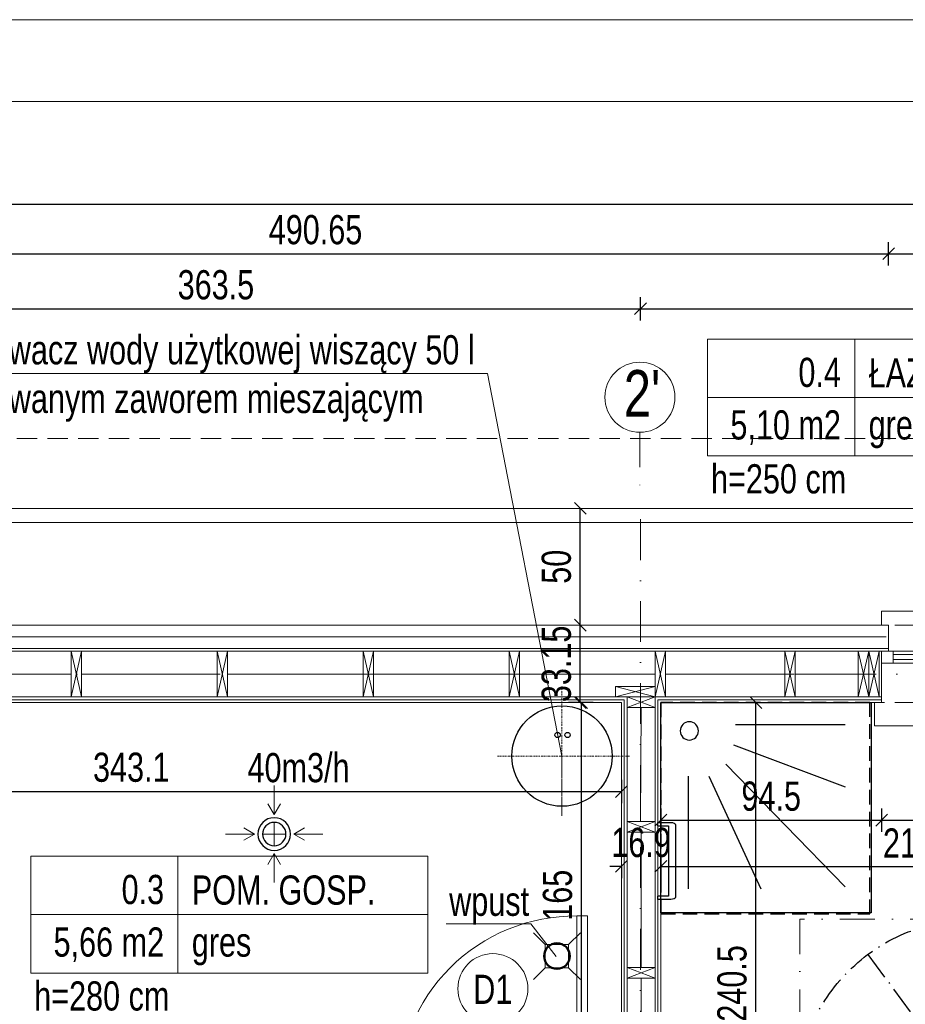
# Model space of a CAD drawing. Header units: inches. Extents: x 69729 to 77643, y -43505 to -36607.
# Tile 28 of 69: x 71740 to 72119, y -37986 to -37565. Entities that reach past the tile are written whole.
import ezdxf
from ezdxf.lldxf.tags import DXFTag

# ---------------------------------------------------------------- set-up
doc = ezdxf.new("R2010")
doc.units = ezdxf.units.IN
doc.header["$MEASUREMENT"] = 0
for name, pattern in [('ACAD_ISO10W100', [18.5, 12, -3, 0.5, -3]), ('DASHDOT', [1, 0.5, -0.25, 0, -0.25]), ('HIDDEN', [0.375, 0.25, -0.125])]:
    doc.linetypes.add(name, pattern=pattern)
doc.layers.get('0').update_dxf_attribs({"lineweight": 0})
doc.layers.get('Defpoints').update_dxf_attribs({"lineweight": 0})
for name, color, linetype, lineweight in [('## 02 KS PION', 3, 'Continuous', 30), ('## 08 Wywiew', 5, 'Continuous', 0), ('## 08 Wywiew opis', 5, 'Continuous', 0), ('A--tabelka rysunku', 7, 'Continuous', 0), ('p-- podgrzewacz', 1, 'SOLID', 30), ('p--dach', 2, 'Continuous', 30), ('p--drzwi', 125, 'Continuous', 0), ('p--konst-słupy', 3, 'Continuous', 0), ('p--obrzeże bet.', 252, 'Continuous', 0), ('p--ocieplenie w.wew.', 53, 'Continuous', 0), ('p--ocieplenie-w.zew', 77, 'Continuous', 0), ('p--okna', 153, 'Continuous', 0), ('p--opis drzwi', 252, 'Continuous', 0), ('p--opisy dodatkowe', 33, 'Continuous', 0), ('p--opisy pomieszczeń', 31, 'Continuous', 0), ('p--osie konstr', 1, 'DASHDOT', 15), ('p--osie konstr.-NR', 1, 'DASHDOT', 15), ('p--proj.wentylacja', 202, 'Continuous', 0), ('p--płyta GK', 2, 'Continuous', 0), ('p--wpust proj.', 140, 'Continuous', 0), ('p--wymiary-1-50', 5, 'Continuous', 0), ('p--łazienka NP', 150, 'Continuous', 25), ('p--ściana szkielet', 3, 'Continuous', 0)]:
    doc.layers.add(name, color=color, linetype=linetype, lineweight=lineweight)
doc.styles.add('1-50', font='arial.ttf', dxfattribs={"width": 0.75, "height": 12.5})
doc.styles.get("Standard").update_dxf_attribs({"font": 'arial.ttf', "width": 0.75})
doc.styles.add('STYL-1', font='arial.ttf', dxfattribs={"width": 0.75})
doc.linetypes.add('BATTING', pattern='A,0.0001,-0.1,[134,ltypeshp.shx,S=0.1,R=0,X=-0.1,Y=0],-0.2,[134,ltypeshp.shx,S=0.1,R=180,X=0.1,Y=0],-0.1', length=0.4001)
tags = doc.linetypes.add('SOLID', pattern=[10, 10, 0]).pattern_tags.tags
tags[6:7] = [DXFTag(74, 4), DXFTag(75, 0), DXFTag(340, '0'), DXFTag(46, 0.0), DXFTag(50, 0.0), DXFTag(44, 0.0), DXFTag(45, 0.0)]
tags[4:5] = [DXFTag(74, 4), DXFTag(75, 0), DXFTag(340, '0'), DXFTag(46, 0.0), DXFTag(50, 0.0), DXFTag(44, 0.0), DXFTag(45, 0.0)]
doc.dimstyles.new('1-50', dxfattribs={"dimtxt": 12.5, "dimasz": 5, "dimexe": 5, "dimexo": 5, "dimgap": 0.09, "dimtad": 0, "dimdsep": 46, "dimtxsty": '1-50', "dimblk": 'OBLIQUE', "dimcen": 0.09, "dimadec": 0, "dimazin": 0, "dimtfac": 1, "dimtdec": 4, "dimtix": 1, "dimtofl": 0, "dimtmove": 2, "dimatfit": 3, "dimldrblk": 'OBLIQUE', "dimfxl": 5, "dimfxlon": 1, "dimtvp": 0.8, "dimtolj": 1, "dimtzin": 0, "dimarcsym": 0})

# ---------------------------------------------------------------- blocks, each defined once
blk = doc.blocks.new('znak-niepeł.')
at = {"linetype": 'ACAD_ISO10W100'}
for p, q in [((-44.78, 60.17), (44.78, -60.17)), ((-60.11, -44.74), (60.22, 44.82))]:
    blk.add_line(p, q, dxfattribs=at)
for p, q in [((6.52, 45.77), (-39.7, 11.37)), ((0.79, 45.85), (-38.86, 16.34)), ((-37.65, 8.61), (8.58, 43.01)), ((8.84, 44.81), (8.33, 45.5)), ((-4.98, 24.9), (3.02, 30.85)), ((3.02, 30.85), (4.08, 29.42)), ((-7.61, 26.43), (-49, -4.38)), ((-13.28, 26.74), (-11.11, 23.83)), ((4.08, 29.42), (-3.37, 23.87)), ((-15.26, 25.27), (-13.09, 22.35)), ((-39.96, 9.56), (-39.45, 8.87)), ((-49.51, 2.46), (-61.55, -6.5)), ((-60.06, -8.5), (-48.02, 0.46)), ((-47.85, 1.66), (-48.31, 2.28)), ((-61.72, -7.7), (-61.26, -8.32)), ((43.94, -4.5), (-2.29, -38.9)), ((-0.23, -41.66), (45.99, -7.26)), ((29.35, -4.53), (21.9, -10.08)), ((22.42, -11.92), (30.42, -5.96)), ((30.42, -5.96), (29.35, -4.53)), ((46.26, -5.46), (45.74, -4.77)), ((-62.91, -17.73), (-50.66, -8.62)), ((-61.88, -19.11), (-49.64, -10)), ((-49.89, -10.39), (-24.28, -44.8)), ((44.14, -12.41), (4.49, -41.92)), ((-18.26, -45.68), (23.13, -14.88)), ((-73.54, -25.65), (-62.91, -17.73)), ((-62.91, -17.73), (-51.63, -32.88)), ((17.65, -18.95), (20.1, -22.24)), ((19.63, -17.48), (22.08, -20.77)), ((-62.26, -40.8), (-73.54, -25.65)), ((-51.63, -32.88), (-62.26, -40.8)), ((-46.32, -40.01), (-56.96, -47.93)), ((-35.05, -55.17), (-46.32, -40.01)), ((-2.55, -40.71), (-2.04, -41.4)), ((-36.07, -53.79), (-23.83, -44.68)), ((-35.05, -55.17), (-22.8, -46.05)), ((-25.39, -55.09), (-13.35, -46.13)), ((-12.15, -46.31), (-11.68, -46.93)), ((-56.96, -47.93), (-45.68, -63.08)), ((-11.86, -48.13), (-23.9, -57.09)), ((-45.68, -63.08), (-35.05, -55.17)), ((-25.1, -56.91), (-25.56, -56.29))]:
    blk.add_line(p, q)
blk.add_circle((0.05, 0.04), 75, dxfattribs=at)
for centre, radius, start, end in [((7.29, 44.73), 1.29, 36.657, 126.657), ((7.81, 44.04), 1.29, 306.657, 36.657), ((-37.44, -27.86), 61.95, 12.0996, 61.2145), ((-40.29, -29.99), 61.95, 12.0996, 61.2145), ((-38.93, 10.33), 1.29, 126.657, 216.657), ((-38.42, 9.64), 1.29, 216.657, 306.657), ((-49, 1.77), 0.86, 36.657, 126.657), ((-48.54, 1.15), 0.86, 306.657, 36.657), ((-61.03, -7.19), 0.86, 126.657, 216.657), ((-60.57, -7.81), 0.86, 216.657, 306.657), ((-46.44, -7.83), 4.3, 126.657, 216.657), ((44.71, -5.54), 1.29, 36.657, 126.657), ((45.22, -6.23), 1.29, 306.657, 36.657), ((-1.52, -39.94), 1.29, 126.657, 216.657), ((-1, -40.63), 1.29, 216.657, 306.657), ((-20.83, -42.23), 4.3, 216.657, 306.657), ((-12.84, -46.82), 0.86, 36.657, 126.657), ((-12.37, -47.44), 0.86, 306.657, 36.657), ((-24.87, -55.78), 0.86, 126.657, 216.657), ((-24.41, -56.4), 0.86, 216.657, 306.657)]:
    blk.add_arc(centre, radius, start, end)
blk = doc.blocks.new('natrysk-90')
blk.add_lwpolyline([(0, -90), (90, -90), (90, 0), (0, 0)], close=True)
for points in [[(31.47, -11.76), (79.81, -11.76)], [(31.47, -20.5), (79.81, -42.81)], [(26.4, -27.87), (78.89, -78.9)], [(9.36, -32.01), (9.36, -78.9)], [(18.11, -31.09), (36.1, -78.9)]]:
    blk.add_lwpolyline(points)
blk.add_circle((12.12, -12.22), 3.91)
blk = doc.blocks.new('uchwyt wc')
for p, q in [((-7.61, 61), (-7.61, -1)), ((0, 63), (-5.61, 63)), ((0, 60), (-4.61, 60)), ((-4.61, 60), (-4.61, 0)), ((0, 60), (0, 63)), ((-4.61, 0), (0, 0)), ((0, -3), (0, 0)), ((-5.61, -3), (0, -3))]:
    blk.add_line(p, q)
for centre, start, end in [((-5.61, 61), 90, 180), ((-5.61, -1), 180, 270)]:
    blk.add_arc(centre, 2, start, end)
blk = doc.blocks.new('drzwi-90-100')
for p, q in [((10.1, 87.38), (5.05, 87.38)), ((5.05, 87.38), (5.05, 2.53)), ((10.1, 2.53), (10.1, 87.38)), ((5.05, 2.53), (0, 2.53)), ((0, 2.53), (0, -2.53)), ((5.05, -2.53), (5.05, 2.53)), ((5.05, 2.53), (10.1, 2.53)), ((100, 2.53), (94.95, 2.53)), ((94.95, 2.53), (94.95, -2.53)), ((100, -2.53), (100, 2.53)), ((0, -2.53), (5.05, -2.53)), ((94.95, -2.53), (100, -2.53))]:
    blk.add_line(p, q)
blk.add_arc((10.8, 3.23), 84.15, 359.5233, 90.4767)
blk = doc.blocks.new('_OBLIQUE')
at = {"color": 0, "linetype": 'ByBlock', "lineweight": -2}
for p, q in [((-0.5, -0.5), (0.5, 0.5)), ((0, 0), (0, 0))]:
    blk.add_line(p, q, dxfattribs=at)
blk = doc.blocks.new('*D31')
at = {"layer": 'Defpoints', "color": 0}
for p in [(71526.91, -37844.82), (71588.36, -37844.82), (71997.12, -38105.97)]:
    blk.add_point(p, dxfattribs=at)
at = {"layer": 'p--wymiary-1-50', "color": 0, "linetype": 'Continuous', "lineweight": -2}
for p, q in [((71531.91, -37844.82), (71521.91, -37844.82)), ((71526.91, -38105.97), (71526.91, -37844.82)), ((71531.91, -38105.97), (71521.91, -38105.97))]:
    blk.add_line(p, q, dxfattribs=at)
at = {"layer": 'p--wymiary-1-50', "color": 0, "lineweight": -2, "xscale": 5, "yscale": 5, "zscale": 5}
for p, rotation in [((71526.91, -37844.82), 90), ((71526.91, -38105.97), 270)]:
    blk.add_blockref('_OBLIQUE', p, dxfattribs=dict(at, rotation=rotation))
at = {"layer": 'p--wymiary-1-50', "color": 0, "linetype": 'Continuous', "ltscale": 12, "insert": (71516.7, -37975.39), "char_height": 12.5, "attachment_point": 5, "rotation": 90, "style": '1-50'}
blk.add_mtext('\\A1;261.16', dxfattribs=at)
blk = doc.blocks.new('*D71')
at = {"layer": 'Defpoints', "color": 0}
for p in [(72014.02, -37857.02), (72226.02, -37857.02), (72226.02, -37927.19)]:
    blk.add_point(p, dxfattribs=at)
at = {"layer": 'p--wymiary-1-50', "color": 0, "linetype": 'Continuous', "lineweight": -2}
for p, q in [((72014.02, -37922.19), (72014.02, -37932.19)), ((72226.02, -37922.19), (72226.02, -37932.19)), ((72014.02, -37927.19), (72226.02, -37927.19))]:
    blk.add_line(p, q, dxfattribs=at)
at = {"layer": 'p--wymiary-1-50', "color": 0, "lineweight": -2, "xscale": 5, "yscale": 5, "zscale": 5, "rotation": 180}
blk.add_blockref('_OBLIQUE', (72014.02, -37927.19), dxfattribs=at)
at = {"layer": 'p--wymiary-1-50', "color": 0, "lineweight": -2, "xscale": 5, "yscale": 5, "zscale": 5}
blk.add_blockref('_OBLIQUE', (72226.02, -37927.19), dxfattribs=at)
at = {"layer": 'p--wymiary-1-50', "color": 0, "linetype": 'Continuous', "ltscale": 12, "insert": (72120.02, -37917.15), "char_height": 12.5, "attachment_point": 5, "style": '1-50'}
blk.add_mtext('\\A1;212', dxfattribs=at)
blk = doc.blocks.new('*D77')
at = {"layer": 'Defpoints', "color": 0}
for p in [(71997.12, -37922.19), (72014.02, -37922.19), (72014.02, -37927.19)]:
    blk.add_point(p, dxfattribs=at)
at = {"layer": 'p--wymiary-1-50', "color": 0, "linetype": 'Continuous', "lineweight": -2}
for p, q in [((71997.12, -37927.19), (71992.12, -37927.19)), ((71997.12, -37927.19), (71997.12, -37932.19)), ((72014.02, -37927.19), (72014.02, -37932.19)), ((72014.02, -37927.19), (72019.02, -37927.19))]:
    blk.add_line(p, q, dxfattribs=at)
at = {"layer": 'p--wymiary-1-50', "color": 0, "lineweight": -2, "xscale": 5, "yscale": 5, "zscale": 5}
blk.add_blockref('_OBLIQUE', (71997.12, -37927.19), dxfattribs=at)
at = {"layer": 'p--wymiary-1-50', "color": 0, "lineweight": -2, "xscale": 5, "yscale": 5, "zscale": 5, "rotation": 180}
blk.add_blockref('_OBLIQUE', (72014.02, -37927.19), dxfattribs=at)
at = {"layer": 'p--wymiary-1-50', "color": 0, "linetype": 'Continuous', "ltscale": 12, "insert": (72005.57, -37916.98), "char_height": 12.5, "attachment_point": 5, "style": '1-50'}
blk.add_mtext('\\A1;16.9', dxfattribs=at)
blk = doc.blocks.new('*D82')
at = {"layer": 'Defpoints', "color": 0}
for p in [(72014.02, -37857.02), (72054.74, -37857.02), (72014.02, -38097.52)]:
    blk.add_point(p, dxfattribs=at)
at = {"layer": 'p--wymiary-1-50', "color": 0, "linetype": 'Continuous', "lineweight": -2}
for p, q in [((72049.74, -37857.02), (72059.74, -37857.02)), ((72054.74, -38097.52), (72054.74, -37857.02)), ((72049.74, -38097.52), (72059.74, -38097.52))]:
    blk.add_line(p, q, dxfattribs=at)
at = {"layer": 'p--wymiary-1-50', "color": 0, "lineweight": -2, "xscale": 5, "yscale": 5, "zscale": 5}
for p, rotation in [((72054.74, -37857.02), 90), ((72054.74, -38097.52), 270)]:
    blk.add_blockref('_OBLIQUE', p, dxfattribs=dict(at, rotation=rotation))
at = {"layer": 'p--wymiary-1-50', "color": 0, "linetype": 'Continuous', "ltscale": 12, "insert": (72044.53, -37977.27), "char_height": 12.5, "attachment_point": 5, "rotation": 90, "style": '1-50'}
blk.add_mtext('\\A1;240.5', dxfattribs=at)
blk = doc.blocks.new('*D114')
at = {"layer": 'Defpoints', "color": 0}
for p in [(72014.02, -37887.29), (72108.52, -37887.29), (72108.52, -37907.37)]:
    blk.add_point(p, dxfattribs=at)
at = {"layer": 'p--wymiary-1-50', "color": 0, "linetype": 'Continuous', "lineweight": -2}
for p, q in [((72014.02, -37902.37), (72014.02, -37912.37)), ((72108.52, -37902.37), (72108.52, -37912.37)), ((72014.02, -37907.37), (72108.52, -37907.37))]:
    blk.add_line(p, q, dxfattribs=at)
at = {"layer": 'p--wymiary-1-50', "color": 0, "lineweight": -2, "xscale": 5, "yscale": 5, "zscale": 5, "rotation": 180}
blk.add_blockref('_OBLIQUE', (72014.02, -37907.37), dxfattribs=at)
at = {"layer": 'p--wymiary-1-50', "color": 0, "lineweight": -2, "xscale": 5, "yscale": 5, "zscale": 5}
blk.add_blockref('_OBLIQUE', (72108.52, -37907.37), dxfattribs=at)
at = {"layer": 'p--wymiary-1-50', "color": 0, "linetype": 'Continuous', "ltscale": 12, "insert": (72061.27, -37897.16), "char_height": 12.5, "attachment_point": 5, "style": '1-50'}
blk.add_mtext('\\A1;94.5', dxfattribs=at)
blk = doc.blocks.new('*D116')
at = {"layer": 'Defpoints', "color": 0}
for p in [(72108.52, -37887.29), (72188.52, -37887.29), (72188.52, -37907.37)]:
    blk.add_point(p, dxfattribs=at)
at = {"layer": 'p--wymiary-1-50', "color": 0, "linetype": 'Continuous', "lineweight": -2}
for p, q in [((72108.52, -37902.37), (72108.52, -37912.37)), ((72188.52, -37902.37), (72188.52, -37912.37)), ((72108.52, -37907.37), (72188.52, -37907.37))]:
    blk.add_line(p, q, dxfattribs=at)
at = {"layer": 'p--wymiary-1-50', "color": 0, "lineweight": -2, "xscale": 5, "yscale": 5, "zscale": 5, "rotation": 180}
blk.add_blockref('_OBLIQUE', (72108.52, -37907.37), dxfattribs=at)
at = {"layer": 'p--wymiary-1-50', "color": 0, "lineweight": -2, "xscale": 5, "yscale": 5, "zscale": 5}
blk.add_blockref('_OBLIQUE', (72188.52, -37907.37), dxfattribs=at)
at = {"layer": 'p--wymiary-1-50', "color": 0, "linetype": 'Continuous', "ltscale": 12, "insert": (72148.52, -37897.16), "char_height": 12.5, "attachment_point": 5, "style": '1-50'}
blk.add_mtext('\\A1;80', dxfattribs=at)
blk = doc.blocks.new('*D164')
at = {"layer": 'Defpoints', "color": 0}
for p in [(71980.06, -37857.02), (71997.12, -37857.02), (71997.12, -38022.02)]:
    blk.add_point(p, dxfattribs=at)
at = {"layer": 'p--wymiary-1-50', "color": 0, "linetype": 'Continuous', "lineweight": -2}
for p, q in [((71985.06, -37857.02), (71975.06, -37857.02)), ((71980.06, -38022.02), (71980.06, -37857.02)), ((71985.06, -38022.02), (71975.06, -38022.02))]:
    blk.add_line(p, q, dxfattribs=at)
at = {"layer": 'p--wymiary-1-50', "color": 0, "lineweight": -2, "xscale": 5, "yscale": 5, "zscale": 5}
for p, rotation in [((71980.06, -37857.02), 90), ((71980.06, -38022.02), 270)]:
    blk.add_blockref('_OBLIQUE', p, dxfattribs=dict(at, rotation=rotation))
at = {"layer": 'p--wymiary-1-50', "color": 0, "linetype": 'Continuous', "ltscale": 12, "insert": (71969.85, -37939.52), "char_height": 12.5, "attachment_point": 5, "rotation": 90, "style": '1-50'}
blk.add_mtext('\\A1;165', dxfattribs=at)
blk = doc.blocks.new('*D165')
at = {"layer": 'Defpoints', "color": 0}
for p in [(71979.56, -37823.87), (71979.56, -37823.87), (71997.12, -37857.02)]:
    blk.add_point(p, dxfattribs=at)
at = {"layer": 'p--wymiary-1-50', "color": 0, "linetype": 'Continuous', "lineweight": -2}
for p, q in [((71974.56, -37823.87), (71974.56, -37823.87)), ((71979.56, -37857.02), (71979.56, -37823.87)), ((71984.56, -37857.02), (71974.56, -37857.02))]:
    blk.add_line(p, q, dxfattribs=at)
at = {"layer": 'p--wymiary-1-50', "color": 0, "lineweight": -2, "xscale": 5, "yscale": 5, "zscale": 5}
for p, rotation in [((71979.56, -37823.87), 90), ((71979.56, -37857.02), 270)]:
    blk.add_blockref('_OBLIQUE', p, dxfattribs=dict(at, rotation=rotation))
at = {"layer": 'p--wymiary-1-50', "color": 0, "linetype": 'Continuous', "ltscale": 12, "insert": (71969.35, -37840.45), "char_height": 12.5, "attachment_point": 5, "rotation": 90, "style": '1-50'}
blk.add_mtext('\\A1;33.15', dxfattribs=at)
blk = doc.blocks.new('*D166')
at = {"layer": 'Defpoints', "color": 0}
for p in [(71979.56, -37773.87), (71979.56, -37773.87), (71979.56, -37823.87)]:
    blk.add_point(p, dxfattribs=at)
at = {"layer": 'p--wymiary-1-50', "color": 0, "linetype": 'Continuous', "lineweight": -2}
for p, q in [((71974.56, -37773.87), (71974.56, -37773.87)), ((71979.56, -37823.87), (71979.56, -37773.87)), ((71974.56, -37823.87), (71974.56, -37823.87))]:
    blk.add_line(p, q, dxfattribs=at)
at = {"layer": 'p--wymiary-1-50', "color": 0, "lineweight": -2, "xscale": 5, "yscale": 5, "zscale": 5}
for p, rotation in [((71979.56, -37773.87), 90), ((71979.56, -37823.87), 270)]:
    blk.add_blockref('_OBLIQUE', p, dxfattribs=dict(at, rotation=rotation))
at = {"layer": 'p--wymiary-1-50', "color": 0, "linetype": 'Continuous', "ltscale": 12, "insert": (71969.35, -37798.87), "char_height": 12.5, "attachment_point": 5, "rotation": 90, "style": '1-50'}
blk.add_mtext('\\A1;50', dxfattribs=at)
blk = doc.blocks.new('*D167')
at = {"layer": 'Defpoints', "color": 0}
for p in [(72111.52, -37664.81), (71620.87, -37840.12), (72111.52, -37840.12)]:
    blk.add_point(p, dxfattribs=at)
at = {"layer": 'p--wymiary-1-50', "color": 0, "linetype": 'Continuous', "lineweight": -2}
for p, q in [((71620.87, -37669.81), (71620.87, -37659.81)), ((72111.52, -37669.81), (72111.52, -37659.81)), ((71620.87, -37664.81), (72111.52, -37664.81))]:
    blk.add_line(p, q, dxfattribs=at)
at = {"layer": 'p--wymiary-1-50', "color": 0, "lineweight": -2, "xscale": 5, "yscale": 5, "zscale": 5, "rotation": 180}
blk.add_blockref('_OBLIQUE', (71620.87, -37664.81), dxfattribs=at)
at = {"layer": 'p--wymiary-1-50', "color": 0, "lineweight": -2, "xscale": 5, "yscale": 5, "zscale": 5}
blk.add_blockref('_OBLIQUE', (72111.52, -37664.81), dxfattribs=at)
at = {"layer": 'p--wymiary-1-50', "color": 0, "linetype": 'Continuous', "ltscale": 12, "insert": (71866.2, -37654.6), "char_height": 12.5, "attachment_point": 5, "style": '1-50'}
blk.add_mtext('\\A1;490.65', dxfattribs=at)
blk = doc.blocks.new('*D168')
at = {"layer": 'Defpoints', "color": 0}
for p in [(72185.52, -37664.81), (72111.52, -37840.12), (72185.52, -37840.12)]:
    blk.add_point(p, dxfattribs=at)
at = {"layer": 'p--wymiary-1-50', "color": 0, "linetype": 'Continuous', "lineweight": -2}
for p, q in [((72111.52, -37669.81), (72111.52, -37659.81)), ((72185.52, -37669.81), (72185.52, -37659.81)), ((72111.52, -37664.81), (72185.52, -37664.81))]:
    blk.add_line(p, q, dxfattribs=at)
at = {"layer": 'p--wymiary-1-50', "color": 0, "lineweight": -2, "xscale": 5, "yscale": 5, "zscale": 5, "rotation": 180}
blk.add_blockref('_OBLIQUE', (72111.52, -37664.81), dxfattribs=at)
at = {"layer": 'p--wymiary-1-50', "color": 0, "lineweight": -2, "xscale": 5, "yscale": 5, "zscale": 5}
blk.add_blockref('_OBLIQUE', (72185.52, -37664.81), dxfattribs=at)
at = {"layer": 'p--wymiary-1-50', "color": 0, "linetype": 'Continuous', "ltscale": 12, "insert": (72148.52, -37654.81), "char_height": 12.5, "attachment_point": 5, "style": '1-50'}
blk.add_mtext('\\A1;74', dxfattribs=at)
blk = doc.blocks.new('*D172')
at = {"layer": 'Defpoints', "color": 0}
for p in [(72820.87, -37643.65), (71620.87, -37840.12), (72820.87, -37840.12)]:
    blk.add_point(p, dxfattribs=at)
at = {"layer": 'p--wymiary-1-50', "color": 0, "linetype": 'Continuous', "lineweight": -2}
for p, q in [((71620.87, -37648.65), (71620.87, -37638.65)), ((72820.87, -37648.65), (72820.87, -37638.65)), ((71620.87, -37643.65), (72820.87, -37643.65))]:
    blk.add_line(p, q, dxfattribs=at)
at = {"layer": 'p--wymiary-1-50', "color": 0, "lineweight": -2, "xscale": 5, "yscale": 5, "zscale": 5, "rotation": 180}
blk.add_blockref('_OBLIQUE', (71620.87, -37643.65), dxfattribs=at)
at = {"layer": 'p--wymiary-1-50', "color": 0, "lineweight": -2, "xscale": 5, "yscale": 5, "zscale": 5}
blk.add_blockref('_OBLIQUE', (72820.87, -37643.65), dxfattribs=at)
at = {"layer": 'p--wymiary-1-50', "color": 0, "linetype": 'Continuous', "ltscale": 12, "insert": (72220.87, -37633.44), "char_height": 12.5, "attachment_point": 5, "style": '1-50'}
blk.add_mtext('\\A1;1200', dxfattribs=at)
blk = doc.blocks.new('*D199')
at = {"layer": 'Defpoints', "color": 0}
for p in [(72005.32, -37688.4), (71641.82, -37773.87), (72005.32, -37773.87)]:
    blk.add_point(p, dxfattribs=at)
at = {"layer": 'p--wymiary-1-50', "color": 0, "linetype": 'Continuous', "lineweight": -2}
for p, q in [((71641.82, -37693.4), (71641.82, -37683.4)), ((72005.32, -37693.4), (72005.32, -37683.4)), ((71641.82, -37688.4), (72005.32, -37688.4))]:
    blk.add_line(p, q, dxfattribs=at)
at = {"layer": 'p--wymiary-1-50', "color": 0, "lineweight": -2, "xscale": 5, "yscale": 5, "zscale": 5, "rotation": 180}
blk.add_blockref('_OBLIQUE', (71641.82, -37688.4), dxfattribs=at)
at = {"layer": 'p--wymiary-1-50', "color": 0, "lineweight": -2, "xscale": 5, "yscale": 5, "zscale": 5}
blk.add_blockref('_OBLIQUE', (72005.32, -37688.4), dxfattribs=at)
at = {"layer": 'p--wymiary-1-50', "color": 0, "linetype": 'Continuous', "ltscale": 12, "insert": (71823.57, -37678.19), "char_height": 12.5, "attachment_point": 5, "style": '1-50'}
blk.add_mtext('\\A1;363.5', dxfattribs=at)
blk = doc.blocks.new('*D200')
at = {"layer": 'Defpoints', "color": 0}
for p in [(72436.42, -37688.4), (72005.32, -37773.87), (72436.42, -37773.87)]:
    blk.add_point(p, dxfattribs=at)
at = {"layer": 'p--wymiary-1-50', "color": 0, "linetype": 'Continuous', "lineweight": -2}
for p, q in [((72005.32, -37693.4), (72005.32, -37683.4)), ((72436.42, -37693.4), (72436.42, -37683.4)), ((72005.32, -37688.4), (72436.42, -37688.4))]:
    blk.add_line(p, q, dxfattribs=at)
at = {"layer": 'p--wymiary-1-50', "color": 0, "lineweight": -2, "xscale": 5, "yscale": 5, "zscale": 5, "rotation": 180}
blk.add_blockref('_OBLIQUE', (72005.32, -37688.4), dxfattribs=at)
at = {"layer": 'p--wymiary-1-50', "color": 0, "lineweight": -2, "xscale": 5, "yscale": 5, "zscale": 5}
blk.add_blockref('_OBLIQUE', (72436.42, -37688.4), dxfattribs=at)
at = {"layer": 'p--wymiary-1-50', "color": 0, "linetype": 'Continuous', "ltscale": 12, "insert": (72220.87, -37678.19), "char_height": 12.5, "attachment_point": 5, "style": '1-50'}
blk.add_mtext('\\A1;431.1', dxfattribs=at)
blk = doc.blocks.new('okno-80-33.15')
at = {"linetype": 'Continuous', "ltscale": 35}
for p, q in [((-3, 10), (83, 10)), ((0, -39.15), (80, -39.15))]:
    blk.add_line(p, q, dxfattribs=at)
for p, q in [((-3, 0), (-3, 10)), ((83, 0), (83, 10)), ((0, 0), (-3, 0)), ((0, -21.95), (0, 0)), ((80, 0), (80, -21.95)), ((80, 0), (83, 0)), ((0, -21.95), (0, -16.95)), ((0, -16.95), (5, -16.95)), ((5, -16.95), (75, -16.95)), ((5, -16.95), (5, -21.95)), ((5, -18.45), (75, -18.45)), ((5, -20.61), (75, -20.61)), ((75, -21.95), (75, -16.95)), ((75, -16.95), (80, -16.95)), ((80, -16.95), (80, -21.95)), ((5, -21.95), (0, -21.95)), ((3, -33.15), (3, -21.95)), ((75, -21.95), (5, -21.95)), ((80, -21.95), (75, -21.95)), ((77, -21.95), (77, -33.15)), ((0, -39.15), (0, -33.15)), ((80, -33.15), (80, -39.15))]:
    blk.add_line(p, q)
at = {"linetype": 'HIDDEN', "ltscale": 35}
for p, q in [((0, 0), (80, 0)), ((0, -33.15), (80, -33.15))]:
    blk.add_line(p, q, dxfattribs=at)
blk = doc.blocks.new('ukł.słupów')
for p, q in [((129.5, 662), (134, 642.5)), ((134, 662), (129.5, 642.5)), ((192, 662), (196.5, 642.5)), ((196.5, 662), (192, 642.5)), ((254.5, 662), (259, 642.5)), ((259, 662), (254.5, 642.5)), ((317, 662), (321.5, 642.5)), ((321.5, 662), (317, 642.5)), ((379.5, 662), (384, 642.5)), ((384, 662), (379.5, 642.5)), ((435, 662), (439.5, 642.5)), ((439.5, 662), (435, 642.5)), ((466.45, 662), (470.95, 642.5)), ((470.95, 662), (466.45, 642.5)), ((470.95, 662), (475.45, 642.5)), ((475.45, 662), (470.95, 642.5)), ((379.5, 642.5), (362.5, 647)), ((379.5, 647), (362.5, 642.5)), ((379.5, 638), (367.5, 642.5)), ((379.5, 642.5), (367.5, 638)), ((379.5, 584.6), (367.5, 589.1)), ((379.5, 589.1), (367.5, 584.6)), ((379.5, 522.1), (367.5, 526.6)), ((379.5, 526.6), (367.5, 522.1))]:
    blk.add_line(p, q)
for points in [[(134, 662), (134, 642.5), (129.5, 642.5), (129.5, 662)], [(196.5, 662), (196.5, 642.5), (192, 642.5), (192, 662)], [(259, 662), (259, 642.5), (254.5, 642.5), (254.5, 662)], [(321.5, 662), (321.5, 642.5), (317, 642.5), (317, 662)], [(384, 662), (384, 642.5), (379.5, 642.5), (379.5, 662)], [(439.5, 662), (439.5, 642.5), (435, 642.5), (435, 662)], [(470.95, 662), (470.95, 642.5), (466.45, 642.5), (466.45, 662)], [(475.45, 662), (475.45, 642.5), (470.95, 642.5), (470.95, 662)], [(379.5, 647), (362.5, 647), (362.5, 642.5), (379.5, 642.5)], [(379.5, 642.5), (367.5, 642.5), (367.5, 638), (379.5, 638)], [(379.5, 589.1), (367.5, 589.1), (367.5, 584.6), (379.5, 584.6)], [(379.5, 526.6), (367.5, 526.6), (367.5, 522.1), (379.5, 522.1)]]:
    blk.add_lwpolyline(points, close=True)
at = {"color": 4, "ltscale": 35}
blk.add_lwpolyline([(475.45, 642.5), (475.45, 662), (475.45, 662)], dxfattribs=at)
blk = doc.blocks.new('wpust')
for p, q in [((-5, 5), (-10, 10)), ((10, 10), (5, 5)), ((-5, -5), (-10, -10)), ((10, -10), (5, -5))]:
    blk.add_line(p, q)
blk.add_lwpolyline([(-5, -5), (5, -5), (5, 5), (-5, 5)], close=True)
blk = doc.blocks.new('*D412')
at = {"layer": 'Defpoints', "color": 0}
for p in [(71654.02, -37884.52), (71997.12, -37884.52), (71997.12, -37895.11)]:
    blk.add_point(p, dxfattribs=at)
at = {"layer": 'p--wymiary-1-50', "color": 0, "linetype": 'Continuous', "lineweight": -2}
for p, q in [((71654.02, -37890.11), (71654.02, -37900.11)), ((71997.12, -37890.11), (71997.12, -37900.11)), ((71654.02, -37895.11), (71997.12, -37895.11))]:
    blk.add_line(p, q, dxfattribs=at)
at = {"layer": 'p--wymiary-1-50', "color": 0, "lineweight": -2, "xscale": 5, "yscale": 5, "zscale": 5, "rotation": 180}
blk.add_blockref('_OBLIQUE', (71654.02, -37895.11), dxfattribs=at)
at = {"layer": 'p--wymiary-1-50', "color": 0, "lineweight": -2, "xscale": 5, "yscale": 5, "zscale": 5}
blk.add_blockref('_OBLIQUE', (71997.12, -37895.11), dxfattribs=at)
at = {"layer": 'p--wymiary-1-50', "color": 0, "linetype": 'Continuous', "ltscale": 12, "insert": (71787.34, -37884.78), "char_height": 12.5, "attachment_point": 5, "style": '1-50'}
blk.add_mtext('\\A1;343.1', dxfattribs=at)
blk = doc.blocks.new('went-war2-parter')
at = {"layer": '## 08 Wywiew', "color": 5, "lineweight": 5}
for p, q in [((-939.18, -51.29), (-939.18, -61.29)), ((-944.18, -56.29), (-934.18, -56.29))]:
    blk.add_line(p, q, dxfattribs=at)
at = {"layer": '## 08 Wywiew', "color": 5, "lineweight": 30}
for radius, start, end in [(7, 0, 180), (5, 0, 180), (7, 180, 0), (5, 180, 0)]:
    blk.add_arc((-939.18, -56.29), radius, start, end, dxfattribs=at)
at = {"layer": '## 08 Wywiew'}
for start, end in [(0, 180), (0, 180), (0, 180), (180, 0), (180, 0), (180, 0)]:
    blk.add_arc((-939.18, -56.29), 5, start, end, dxfattribs=at)
at = {"layer": '## 08 Wywiew opis'}
for p, q in [((-939.18, -47.91), (-939.18, -35.49)), ((-939.18, -47.89), (-941.87, -43.3)), ((-939.18, -47.89), (-936.5, -43.3)), ((-947.58, -56.29), (-952.17, -53.6)), ((-930.78, -56.29), (-926.2, -53.6)), ((-947.56, -56.29), (-959.99, -56.29)), ((-947.58, -56.29), (-952.17, -58.98)), ((-930.81, -56.29), (-918.38, -56.29)), ((-930.78, -56.29), (-926.2, -58.98)), ((-939.18, -64.69), (-941.87, -69.28)), ((-939.18, -64.67), (-939.18, -77.09)), ((-939.18, -64.69), (-936.5, -69.28))]:
    blk.add_line(p, q, dxfattribs=at)
at = {"layer": '## 08 Wywiew opis', "insert": (-950.63, -21.6), "char_height": 12.5, "width": 177.1707, "attachment_point": 1, "style": 'STYL-1'}
blk.add_mtext('40m3/h', dxfattribs=at)

msp = doc.modelspace()

# ---------------------------------------------------------------- linework, layer by layer
at = {"layer": '## 02 KS PION', "color": 3, "lineweight": 50}
msp.add_circle((71969.564, -37965.56), 5.5, dxfattribs=at)
at = {"layer": 'A--tabelka rysunku', "linetype": 'Continuous'}
for points in [[(71342.65, -39049.605), (73442.65, -39049.605), (73442.65, -37564.605), (71342.65, -37564.605)], [(71342.65, -39049.605), (73442.65, -39049.605), (73442.65, -37564.605), (71342.65, -37564.605)], [(71467.65, -39014.605), (73407.65, -39014.605), (73407.65, -37599.605), (71467.65, -37599.605)]]:
    msp.add_lwpolyline(points, close=True, dxfattribs=at)
at = {"layer": 'p-- podgrzewacz', "linetype": 'DASHDOT', "lineweight": 15}
for p, q in [((71971.713, -37905.461, 0), (71971.713, -37850.11, 0)), ((71944.129, -37879.915, 0), (72000.546, -37879.915, 0)), ((71971.713, -37879.915, 0), (71971.713, -37905.461, 0))]:
    msp.add_line(p, q, dxfattribs=at)
at = {"layer": 'p-- podgrzewacz', "lineweight": 30}
msp.add_circle((71971.713, -37879.915, 0), 21.5, dxfattribs=at)
at = {"layer": 'p-- podgrzewacz'}
for centre in [(71969.835, -37870.902, 0), (71974.102, -37870.902, 0)]:
    msp.add_circle(centre, 1.121, dxfattribs=at)
at = {"layer": 'p--dach', "linetype": 'HIDDEN', "lineweight": 20, "ltscale": 35}
msp.add_lwpolyline([(71580.871, -37743.871), (72860.871, -37743.871), (72860.871, -38588.271), (71580.871, -38588.271)], close=True, dxfattribs=at)
at = {"layer": 'p--obrzeże bet.', "linetype": 'Continuous', "ltscale": 35}
for points in [[(72417.471, -38558.271), (72870.871, -38558.271), (72870.871, -37773.871), (71570.871, -37773.871), (71570.871, -38564.271), (72024.271, -38564.271)], [(72411.471, -38552.271), (72864.871, -38552.271), (72864.871, -37779.871), (71576.871, -37779.871), (71576.871, -38558.271), (72030.271, -38558.271)]]:
    msp.add_lwpolyline(points, dxfattribs=at)
at = {"layer": 'p--ocieplenie w.wew.', "linetype": 'BATTING', "ltscale": 19.5}
for p, q in [((71703.571, -37844.821), (71761.571, -37844.821)), ((71766.071, -37844.821), (71824.071, -37844.821)), ((71828.571, -37844.821), (71886.571, -37844.821)), ((71891.071, -37844.821), (71949.071, -37844.821)), ((71953.571, -37844.821), (72011.571, -37844.821)), ((72016.071, -37844.821), (72067.071, -37844.821)), ((72071.571, -37844.821), (72098.521, -37844.821))]:
    msp.add_line(p, q, dxfattribs=at)
at = {"layer": 'p--ocieplenie w.wew.', "linetype": 'BATTING', "ltscale": 12}
for p, q in [((72005.571, -37859.071), (72005.321, -37907.971)), ((72005.571, -37970.471), (72005.571, -37912.471)), ((72005.571, -38032.971), (72005.571, -37974.971))]:
    msp.add_line(p, q, dxfattribs=at)
at = {"layer": 'p--ocieplenie-w.zew', "linetype": 'BATTING', "ltscale": 10}
msp.add_line((71628.871, -37828.871), (72110.521, -37828.871), dxfattribs=at)
at = {"layer": 'p--opis drzwi', "lineweight": 0}
msp.add_circle((71942.121, -37979.532), 15, dxfattribs=at)
at = {"layer": 'p--opisy dodatkowe'}
for points in [[(71682.583, -37716.096), (71939.846, -37716.096), (71971.713, -37879.915)], [(71922.137, -37951.727), (71958.404, -37951.727), (71969.269, -37965.743)]]:
    msp.add_lwpolyline(points, dxfattribs=at)
at = {"layer": 'p--opisy pomieszczeń'}
for p, q in [((72097.055, -37701.39), (72097.055, -37751.39)), ((72204.055, -37726.39), (72034.055, -37726.39)), ((71807.317, -37922.831), (71807.317, -37972.831)), ((71914.317, -37947.831), (71744.317, -37947.831))]:
    msp.add_line(p, q, dxfattribs=at)
for points in [[(72034.055, -37751.39), (72204.055, -37751.39), (72204.055, -37701.39), (72034.055, -37701.39)], [(71744.317, -37972.831), (71914.317, -37972.831), (71914.317, -37922.831), (71744.317, -37922.831)]]:
    msp.add_lwpolyline(points, close=True, dxfattribs=at)
at = {"layer": 'p--osie konstr', "linetype": 'DASHDOT', "ltscale": 35}
for p, q in [((72005.321, -38357.571), (72005.321, -37773.871)), ((72878.438, -37844.821), (71595.871, -37844.821))]:
    msp.add_line(p, q, dxfattribs=at)
at = {"layer": 'p--osie konstr.-NR', "linetype": 'DASHDOT', "ltscale": 30}
msp.add_line((72005.071, -37741.272), (72005.071, -37766.272), dxfattribs=at)
at = {"layer": 'p--osie konstr.-NR', "linetype": 'Continuous', "ltscale": 35}
msp.add_circle((72005.071, -37726.272), 15, dxfattribs=at)
at = {"layer": 'p--płyta GK', "ltscale": 35}
for p, q in [((71652.771, -37855.771), (71998.371, -37855.771)), ((71998.371, -38023.271), (71998.371, -37855.771)), ((72012.771, -37855.771), (72108.521, -37855.771)), ((72012.771, -38098.771), (72012.771, -37855.771)), ((71654.021, -37857.021), (71997.121, -37857.021)), ((71997.121, -38022.021), (71997.121, -37857.021)), ((72014.021, -38097.521), (72014.021, -37857.021)), ((72014.021, -37857.021), (72108.521, -37857.021))]:
    msp.add_line(p, q, dxfattribs=at)
at = {"layer": 'p--łazienka NP', "linetype": 'HIDDEN', "ltscale": 25}
msp.add_lwpolyline([(72014.021, -37947.521), (72103.521, -37947.521), (72103.521, -37857.021), (72014.021, -37857.021)], close=True, dxfattribs=at)
at = {"layer": 'p--łazienka NP', "color": 1, "linetype": 'DASHDOT', "lineweight": 5, "ltscale": 30}
msp.add_lwpolyline([(72073.521, -38097.521), (72226.021, -38097.521), (72226.021, -37949.721), (72073.521, -37949.721)], close=True, dxfattribs=at)
at = {"layer": 'p--ściana szkielet', "ltscale": 35}
for p, q in [((71620.871, -37823.871), (72111.521, -37823.871)), ((71630.871, -37833.871), (72111.521, -37833.871)), ((71632.071, -37835.071), (72253.221, -37835.071)), ((71632.071, -37854.571), (72108.521, -37854.571)), ((71999.571, -38144.421), (71999.571, -37854.571)), ((72011.571, -38144.421), (72011.571, -37854.571))]:
    msp.add_line(p, q, dxfattribs=at)
msp.add_lwpolyline([(72108.521, -37857.021), (72108.521, -37835.069), (72111.521, -37835.069), (72111.521, -37823.871)], dxfattribs=at)

# ---------------------------------------------------------------- block references
at = {"layer": 'p--drzwi', "xscale": -0.9, "yscale": 0.9}
msp.add_blockref('drzwi-90-100', (71987.121, -38027.021), dxfattribs=at)
at = {"layer": 'p--konst-słupy'}
msp.add_blockref('ukł.słupów', (71632.071, -38497.071), dxfattribs=at)
at = {"layer": 'p--okna', "linetype": 'Continuous', "rotation": 180}
msp.add_blockref('okno-80-33.15', (72188.521, -37857.021), dxfattribs=at)
at = {"layer": 'p--proj.wentylacja', "linetype": 'Continuous', "ltscale": 12}
msp.add_blockref('went-war2-parter', (72787.721, -37857.021), dxfattribs=at)
at = {"layer": 'p--wpust proj.', "linetype": 'Continuous'}
msp.add_blockref('wpust', (71969.564, -37965.56), dxfattribs=at)
at = {"layer": 'p--łazienka NP', "linetype": 'Continuous', "lineweight": 5, "xscale": -1, "rotation": 89.99999999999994}
msp.add_blockref('natrysk-90', (72014.021, -37857.021), dxfattribs=at)
at = {"layer": 'p--łazienka NP', "xscale": -1, "yscale": 0.5}
msp.add_blockref('uchwyt wc', (72012.684, -37939.843), dxfattribs=at)
at = {"layer": 'p--łazienka NP'}
msp.add_blockref('znak-niepeł.', (72147.376, -38025.087), dxfattribs=at)

# ---------------------------------------------------------------- texts
at = {"layer": 'p--opis drzwi', "lineweight": 0, "insert": (71950.456, -37986.052), "char_height": 12.5, "width": 98.6805, "attachment_point": 9, "style": 'STYL-1'}
msp.add_mtext('D1', dxfattribs=at)
at = {"layer": 'p--opisy dodatkowe', "char_height": 12.5, "attachment_point": 7, "style": 'STYL-1'}
for s, insert, width in [('Podgrzewacz wody użytkowej wiszący 50 l\\Pz wbudowanym zaworem mieszającym ', (71686.147, -37736.821), 261.63963), ('wpust', (71923.425, -37952.106), 177.1707)]:
    msp.add_mtext(s, dxfattribs=dict(at, insert=insert, width=width))
at = {"layer": 'p--opisy pomieszczeń', "char_height": 12.5, "style": '1-50'}
for s, insert, width, attachment_point in [('ŁAZIENKA', (72102.986, -37709.598), 106.86476, 1), ('0.4', (72091.123, -37709.362), 98, 3), ('5,10 m2', (72091.123, -37731.865), 98, 3), ('gres', (72102.986, -37731.865), 100, 1), ('h=250 cm', (72093.381, -37754.949), 98, 3), ('0.3', (71801.386, -37930.803), 98, 3), ('POM. GOSP.', (71813.249, -37931.039), 106.86476, 1), ('5,66 m2', (71801.386, -37953.306), 98, 3), ('gres', (71813.249, -37953.306), 100, 1), ('h=280 cm', (71803.644, -37976.391), 98, 3)]:
    msp.add_mtext(s, dxfattribs=dict(at, insert=insert, width=width, attachment_point=attachment_point))
at = {"layer": 'p--osie konstr.-NR', "linetype": 'Continuous', "ltscale": 35, "insert": (71998.15, -37734.639), "char_height": 20, "width": 63.5564, "attachment_point": 7}
msp.add_mtext("2'", dxfattribs=at)

# ---------------------------------------------------------------- dimensions: what is measured, and where the dimension line sits
at = {"layer": 'p--wymiary-1-50', "linetype": 'Continuous'}
for base, p1, p2, picture, middle in [((72820.871, -37643.654), (71620.871, -37840.119), (72820.871, -37840.119), '*D172', (72220.871, -37633.444)), ((72111.521, -37664.812), (71620.871, -37840.119), (72111.521, -37840.119), '*D167', (71866.196, -37654.602)), ((72185.521, -37664.812), (72111.521, -37840.119), (72185.521, -37840.119), '*D168', (72148.521, -37654.812)), ((72005.321, -37688.401), (71641.821, -37773.871), (72005.321, -37773.871), '*D199', (71823.571, -37678.191)), ((72436.421, -37688.401), (72005.321, -37773.871), (72436.421, -37773.871), '*D200', (72220.871, -37678.191)), ((72226.021, -37927.189), (72014.021, -37857.021), (72226.021, -37857.021), '*D71', (72120.021, -37917.149)), ((72188.521, -37907.373), (72108.521, -37887.286), (72188.521, -37887.286), '*D116', (72148.521, -37897.163)), ((72014.021, -37927.189), (71997.121, -37922.189), (72014.021, -37922.189), '*D77', (72005.571, -37916.979))]:
    dim = msp.add_linear_dim(base=base, p1=p1, p2=p2, dimstyle='1-50', dxfattribs=at)
    dim.commit()
    dim.dimension.update_dxf_attribs({"geometry": picture, "text_midpoint": middle})
for base, p1, p2, picture, middle in [((71979.561, -37773.871), (71979.561, -37823.871), (71979.561, -37773.871), '*D166', (71969.351, -37798.871)), ((71979.561, -37823.871), (71997.121, -37857.021), (71979.561, -37823.871), '*D165', (71969.351, -37840.446)), ((71526.912499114, -37844.815536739), (71997.121319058, -38105.970536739), (71588.356917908, -37844.815536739), '*D31', (71516.702499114, -37975.393036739)), ((71980.061, -37857.021), (71997.121, -38022.021), (71997.121, -37857.021), '*D164', (71969.851, -37939.521)), ((72054.742, -37857.021), (72014.021, -38097.521), (72014.021, -37857.021), '*D82', (72044.532, -37977.271))]:
    dim = msp.add_linear_dim(base=base, p1=p1, p2=p2, angle=90, dimstyle='1-50', dxfattribs=at)
    dim.commit()
    dim.dimension.update_dxf_attribs({"geometry": picture, "text_midpoint": middle})
dim = msp.add_linear_dim(base=(71997.121, -37895.107), p1=(71654.021, -37884.521), p2=(71997.121, -37884.521), dimstyle='1-50', override={"dimtxt": 12.5}, dxfattribs=at)
dim.commit()
dim.dimension.update_dxf_attribs({"geometry": '*D412', "text_midpoint": (71787.338, -37884.777), "dimtype": 160})
dim = msp.add_linear_dim(base=(72108.521, -37907.373), p1=(72014.021, -37887.286), p2=(72108.521, -37887.286), dimstyle='1-50', override={"dimtxt": 12.5}, dxfattribs=at)
dim.commit()
dim.dimension.update_dxf_attribs({"geometry": '*D114', "text_midpoint": (72061.271, -37897.163)})

doc.saveas('drawing.dxf')
